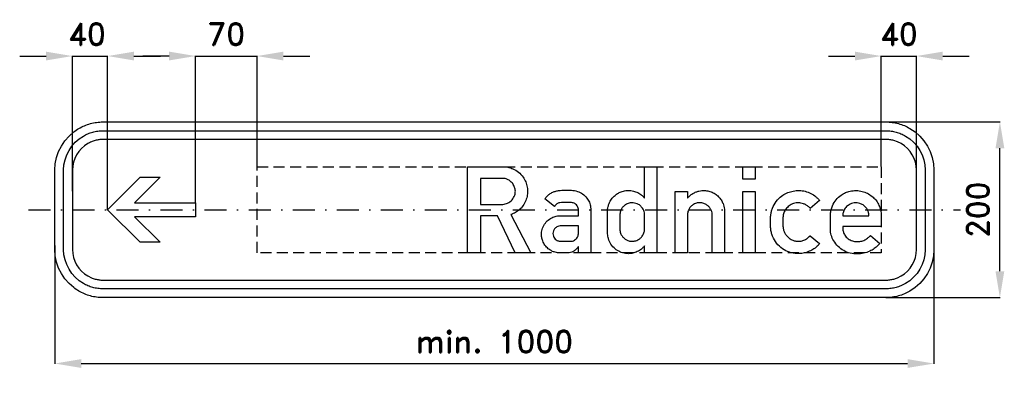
# Model space of a CAD drawing. Header units: millimetres. Extents: x -540 to 580, y -187 to 216.
import ezdxf

# ---------------------------------------------------------------- set-up
doc = ezdxf.new("R2010")
doc.units = ezdxf.units.MM
doc.header["$LTSCALE"] = 5
doc.linetypes.add('ČERCHOVANÁX2', pattern=[2, 1, -0.5, 0, -0.5])
doc.linetypes.add('ČÁRKOVANÁX2', pattern=[1.5, 1, -0.5])
doc.layers.add('Kóty', color=2, linetype='Continuous')
doc.layers.add('Značka', color=7, linetype='Continuous')
doc.styles.get("Standard").update_dxf_attribs({"font": 'romand.shx', "height": 25})
doc.dimstyles.get("Standard").update_dxf_attribs({"dimtxt": 25, "dimasz": 30, "dimexe": 0.18, "dimexo": 0.0625, "dimgap": 12.5, "dimtad": 1, "dimdec": 0, "dimzin": 0, "dimdsep": 46, "dimtxsty": 'Standard', "dimcen": 0.09, "dimadec": 0, "dimazin": 0, "dimtfac": 1, "dimtdec": 0, "dimtofl": 0, "dimtmove": 0, "dimatfit": 3, "dimfxl": 1, "dimtolj": 1, "dimtzin": 0, "dimarcsym": 0})

# ---------------------------------------------------------------- blocks, each defined once
blk = doc.blocks.new('*D2')
at = {"layer": 'Defpoints', "color": 0, "transparency": 16777216}
for p in [(-500, -40.5), (500, -43.7), (500, -175)]:
    blk.add_point(p, dxfattribs=at)
at = {"layer": 'Kóty', "color": 0, "lineweight": -2, "transparency": 16777216}
for p, q in [((-500, -40.6), (-500, -175.2)), ((500, -43.8), (500, -175.2)), ((-470, -175), (470, -175))]:
    blk.add_line(p, q, dxfattribs=at)
at = {"layer": 'Kóty', "color": 0, "transparency": 16777216}
for points in [[(-470, -170), (-470, -180), (-500, -175)], [(470, -170), (470, -180), (500, -175)]]:
    blk.add_solid(points, dxfattribs=at)
at = {"layer": 'Kóty', "color": 0, "transparency": 16777216, "insert": (0, -150), "char_height": 25, "attachment_point": 5}
blk.add_mtext('\\A1;min. 1000', dxfattribs=at)
blk = doc.blocks.new('*D3')
at = {"layer": 'Defpoints', "color": 0, "transparency": 16777216}
for p in [(426.8, 100), (575, 100), (445, -100)]:
    blk.add_point(p, dxfattribs=at)
at = {"layer": 'Kóty', "color": 0, "lineweight": -2, "transparency": 16777216}
for p, q in [((426.9, 100), (575.2, 100)), ((575, -70), (575, 70)), ((445.1, -100), (575.2, -100))]:
    blk.add_line(p, q, dxfattribs=at)
at = {"layer": 'Kóty', "color": 0, "transparency": 16777216}
for points in [[(570, 70), (580, 70), (575, 100)], [(570, -70), (580, -70), (575, -100)]]:
    blk.add_solid(points, dxfattribs=at)
at = {"layer": 'Kóty', "color": 0, "transparency": 16777216, "insert": (550, 0), "char_height": 25, "attachment_point": 5, "rotation": 90}
blk.add_mtext('\\A1;200', dxfattribs=at)
blk = doc.blocks.new('*D4')
at = {"layer": 'Defpoints', "color": 0, "transparency": 16777216}
for p in [(-270, 175), (-270, 49), (-340, 8.0625)]:
    blk.add_point(p, dxfattribs=at)
at = {"layer": 'Kóty', "color": 0, "lineweight": -2, "transparency": 16777216}
for p, q in [((-370, 175), (-400, 175)), ((-340, 8.125), (-340, 175.18)), ((-270, 49.0625), (-270, 175.18)), ((-240, 175), (-210, 175))]:
    blk.add_line(p, q, dxfattribs=at)
at = {"layer": 'Kóty', "color": 0, "transparency": 16777216}
for points in [[(-370, 180), (-370, 170), (-340, 175)], [(-240, 180), (-240, 170), (-270, 175)]]:
    blk.add_solid(points, dxfattribs=at)
at = {"layer": 'Kóty', "color": 0, "transparency": 16777216, "insert": (-305, 200), "char_height": 25, "attachment_point": 5}
blk.add_mtext('\\A1;70', dxfattribs=at)

msp = doc.modelspace()

# ---------------------------------------------------------------- linework, layer by layer
at = {"layer": 'Kóty'}
for p, q in [((-540, 175), (-510, 175)), ((-480, 21.1), (-480, 175.2)), ((-440, 0.1), (-440, 175.2)), ((-410, 175), (-380, 175)), ((380, 175), (410, 175)), ((440, 49.1), (440, 175.2)), ((480, 25.4), (480, 175.2)), ((510, 175), (540, 175))]:
    msp.add_line(p, q, dxfattribs=at)
for points in [[(-480, 175), (-440, 175)], [(-340, 175), (-270, 175)], [(440, 175), (480, 175)]]:
    msp.add_lwpolyline(points, dxfattribs=at)
for points in [[(-510, 180), (-510, 170), (-480, 175)], [(-410, 180), (-410, 170), (-440, 175)], [(410, 180), (410, 170), (440, 175)], [(510, 180), (510, 170), (480, 175)]]:
    msp.add_solid(points, dxfattribs=at)
at = {"layer": 'Značka', "color": 5}
for points in [[(-445, -100), (-445.2, -100), (-445.4, -100, -0.032183), (-452.5, -99.5, -0.035454), (-459.5, -98.1, -0.036275), (-466.3, -95.8, -0.034433), (-472.6, -92.6, -0.03373), (-478.6, -88.6), (-483.9, -83.9), (-488.6, -78.6), (-492.6, -72.6), (-495.8, -66.3), (-498.1, -59.5), (-499.5, -52.5), (-500, -45.4), (-500, -45.2), (-500, -45), (-500, 45), (-500, 45.2), (-500, 45.4), (-499.5, 52.5), (-498.1, 59.5), (-495.8, 66.3), (-492.6, 72.6), (-488.6, 78.6), (-483.9, 83.9), (-478.6, 88.6, -0.034227), (-472.6, 92.6, -0.034061), (-466.3, 95.7, -0.033424), (-459.5, 98.1, -0.034124), (-452.5, 99.5, -0.036745), (-445.4, 100), (-445.2, 100), (-445, 100), (445, 100), (445.2, 100), (445.4, 100, -0.032177), (452.5, 99.5, -0.035434), (459.5, 98.1, -0.036231), (466.3, 95.8, -0.034387), (472.6, 92.6), (478.6, 88.6), (483.9, 83.9), (488.6, 78.6), (492.6, 72.6), (495.8, 66.3), (498.1, 59.5), (499.5, 52.5), (500, 45.4), (500, 45.2), (500, 45), (500, -45), (500, -45.2), (500, -45.4), (499.5, -52.5), (498.1, -59.5), (495.8, -66.3), (492.6, -72.6), (488.6, -78.6), (483.9, -83.9), (478.6, -88.6), (472.6, -92.6, -0.034074), (466.3, -95.7, -0.033398), (459.5, -98.1, -0.034121), (452.5, -99.5, -0.036746), (445.4, -100), (445.2, -100), (445, -100), (-445, -100)], [(-445, -90), (-445.2, -90), (-445.3, -90, -0.03218), (-451.2, -89.6, -0.035441), (-456.9, -88.4, -0.036275), (-462.4, -86.5, -0.034405), (-467.6, -83.9), (-472.4, -80.7), (-476.8, -76.8), (-480.7, -72.5), (-483.9, -67.6), (-486.5, -62.4), (-488.4, -56.9), (-489.6, -51.2), (-490, -45.4), (-490, -45.2), (-490, -45), (-490, 45), (-490, 45.2), (-490, 45.4), (-489.6, 51.2), (-488.4, 56.9), (-486.5, 62.4), (-483.9, 67.6), (-480.7, 72.5), (-476.8, 76.8), (-472.4, 80.7), (-467.6, 83.9, -0.034043), (-462.4, 86.5, -0.03341), (-456.9, 88.4, -0.034119), (-451.2, 89.6, -0.036742), (-445.3, 90), (-445.2, 90), (-445, 90), (445, 90), (445.2, 90), (445.4, 90, -0.032169), (451.2, 89.6, -0.035423), (456.9, 88.4, -0.036263), (462.4, 86.5, -0.034405), (467.6, 83.9), (472.4, 80.7), (476.8, 76.8), (480.7, 72.5), (483.9, 67.6), (486.5, 62.4), (488.4, 56.9), (489.6, 51.2), (490, 45.4), (490, 45.2), (490, 45), (490, -45), (490, -45.2), (490, -45.4), (489.6, -51.2), (488.4, -56.9), (486.5, -62.4), (483.9, -67.6), (480.7, -72.5), (476.8, -76.8), (472.4, -80.7), (467.6, -83.9), (462.4, -86.5, -0.033403), (456.9, -88.4, -0.034116), (451.2, -89.6, -0.036749), (445.4, -90), (445.2, -90), (445, -90), (-445, -90)], [(-445, -80), (445, -80), (445.1, -80), (445.3, -80, 0.032169), (449.8, -79.7, 0.035452), (454.2, -78.8, 0.036304), (458.5, -77.3), (462.6, -75.3), (466.4, -72.8), (469.8, -69.7), (472.8, -66.4), (475.3, -62.6), (477.3, -58.5), (478.8, -54.2), (479.7, -49.8), (480, -45.3), (480, -45.1), (480, -45), (480, 45), (480, 45.1), (480, 45.3), (479.7, 49.8), (478.8, 54.2), (477.3, 58.5), (475.3, 62.6), (472.8, 66.4), (469.8, 69.7), (466.4, 72.8), (462.6, 75.3), (458.5, 77.3), (454.2, 78.8, 0.034146), (449.8, 79.7, 0.03675), (445.3, 80), (445.1, 80), (445, 80), (-445, 80), (-445.1, 80), (-445.3, 80, 0.032182), (-449.8, 79.7, 0.035448), (-454.2, 78.8, 0.036258), (-458.5, 77.3, 0.034413), (-462.6, 75.3), (-466.3, 72.8), (-469.8, 69.7), (-472.8, 66.4), (-475.3, 62.6), (-477.3, 58.5), (-478.8, 54.2), (-479.7, 49.8), (-480, 45.3), (-480, 45.1), (-480, 45), (-480, -45), (-480, -45.1), (-480, -45.3), (-479.7, -49.8), (-478.8, -54.2), (-477.3, -58.5), (-475.3, -62.6), (-472.8, -66.4), (-469.8, -69.7), (-466.3, -72.8), (-462.6, -75.3), (-458.5, -77.3, 0.033426), (-454.2, -78.8, 0.03412), (-449.8, -79.7, 0.036748), (-445.3, -80), (-445.1, -80), (-445, -80)], [(-30.6, -49), (-30.6, 49), (10.7, 49), (11.3, 49, -0.005426), (11.9, 49, -0.052876), (16.5, 48.3, -0.045257), (20.9, 46.7, -0.068752), (27.4, 42.8, -0.074107), (32.6, 37.2, -0.062848), (35.7, 31.7, -0.059662), (37.3, 25.6, -0.055136), (37.7, 19.6, -0.05518), (36.7, 13.7, -0.062308), (34.2, 7.5, -0.063046), (30.3, 2, -0.052741), (26.2, -1.7, -0.055198), (21.4, -4.4, -0.011424), (20.1, -5, -0.003811), (18.8, -5.5), (41.3, -49), (23.6, -49), (3.6, -7), (-15.7, -7), (-15.7, -49), (-30.6, -49)], [(170.8, -49), (170.8, -41.1, -0.005053), (169.6, -42.4, -0.015134), (168.3, -43.7, -0.062262), (163.8, -47, -0.065139), (158.5, -49.1, -0.056567), (153.8, -49.9, -0.053309), (149, -49.7, -0.06919), (142.8, -47.9, -0.072239), (137.4, -44.5, -0.079568), (132.6, -39.3, -0.080057), (129.7, -32.8, -0.032665), (129, -30.2, -0.033841), (128.8, -27.5, -0.004996), (128.8, -27), (128.8, -26.4), (128.8, -0.9), (128.8, -0.2, -0.00641), (128.8, 0.4, -0.042008), (129.4, 3.8, -0.03902), (130.4, 7.1, -0.063162), (133.2, 12.2, -0.065746), (137.2, 16.4, -0.054115), (141, 19.1, -0.052293), (145.3, 20.9, -0.063382), (151, 22, -0.063666), (156.8, 21.6, -0.059503), (161.9, 20.1, -0.064399), (166.4, 17.4, -0.022319), (168, 16.1, -0.013226), (169.5, 14.7), (170.1, 14), (170.8, 13.4), (170.8, 49), (184.8, 49), (184.8, -49), (170.8, -49)], [(-15.7, 35.8), (-15.7, 6.1), (8.4, 6.1), (9, 6.1, 0.005988), (9.6, 6.1, 0.040793), (12.3, 6.6, 0.049419), (14.9, 7.5, 0.110772), (20, 11.2, 0.114761), (23.1, 16.8, 0.085168), (23.8, 21.2, 0.080084), (23, 25.5, 0.084083), (20.8, 29.8, 0.081231), (17.4, 33.1, 0.067106), (14.1, 35, 0.082126), (10.5, 35.7, 0.008052), (10.1, 35.8), (9.7, 35.8), (-15.7, 35.8)], [(95.5, -49), (95.5, -41.7, -0.005746), (94.9, -42.7, -0.017357), (94.2, -43.6, -0.039284), (92.8, -45.2, -0.035816), (91.2, -46.5, -0.060163), (88.2, -48.1, -0.07799), (85, -48.9, -0.014416), (84.3, -49, -0.004803), (83.6, -49), (74.1, -49), (73.7, -49, -0.005118), (73.2, -49, -0.039433), (70.5, -48.7, -0.036776), (67.9, -48, -0.049524), (64.5, -46.5, -0.046922), (61.3, -44.3, -0.065503), (57.5, -40.3, -0.069534), (54.9, -35.5, -0.055289), (53.8, -31.4, -0.053381), (53.5, -27.2, -0.079731), (54.8, -20.8, -0.083377), (58, -15.1, -0.079656), (62.5, -10.7, -0.074381), (68.1, -7.9, -0.032363), (70.4, -7.3, -0.039891), (72.8, -6.9, -0.010446), (73.5, -6.9, -0.003472), (74.3, -6.9), (95.5, -6.9), (95.5, 0.7), (95.5, 1.2, 0.013774), (95.4, 1.7, 0.097541), (94.3, 4.4, 0.100813), (92.2, 6.5, 0.115403), (88.7, 8, 0.04148), (84.8, 8.4, 0.010056), (81.4, 8.4, 0.009952), (78, 8.3, 0.038424), (74.3, 8, 0.106448), (71, 6.6, 0.056394), (69.8, 5.6, 0.053444), (68.8, 4.4, 0.012393), (68.6, 4, 0.004149), (68.3, 3.6), (57.3, 12.3, -0.00431), (58, 13.3, -0.012929), (58.8, 14.3, -0.055258), (61.8, 17.3, -0.053328), (65.4, 19.5, -0.045309), (69.1, 21, -0.035866), (72.9, 21.9, -0.024236), (76.6, 22.3, -0.011699), (80.4, 22.5, -0.028038), (87.5, 22.3, -0.066273), (94.4, 20.9, -0.075916), (100.3, 18, -0.077632), (105, 13.4, -0.069938), (108, 8.5, -0.07329), (109.4, 3, -0.010266), (109.5, 2, -0.003428), (109.6, 1), (109.6, -49), (95.5, -49)], [(205.7, -49), (205.7, 21), (219.6, 21), (219.6, 13.4, -0.00418), (220.9, 14.7, -0.012495), (222.3, 15.9, -0.040691), (225.6, 18.5, -0.050799), (229.3, 20.3, -0.044302), (232.6, 21.3, -0.036433), (236.1, 21.8, -0.051724), (241.4, 21.7, -0.059755), (246.4, 20.4, -0.060327), (251, 18.2, -0.057509), (255, 14.9, -0.051898), (257.9, 11.2, -0.051165), (260.1, 7, -0.036506), (261.1, 4, -0.040104), (261.6, 0.8, -0.006778), (261.7, 0.1), (261.7, -0.6), (261.7, -49), (247.7, -49), (247.7, -5.8), (247.7, -5.3, 0.011855), (247.7, -4.7, 0.073045), (247.2, -1.9, 0.052711), (245.9, 0.8, 0.052274), (244.1, 3.3, 0.060048), (241.8, 5.4, 0.079396), (238.1, 7.3, 0.076883), (234, 8, 0.082172), (229.7, 7.5, 0.086092), (225.7, 5.6, 0.070239), (223, 3.2, 0.063113), (221.1, 0.2, 0.045342), (220.2, -2.1, 0.0557), (219.7, -4.4, 0.008411), (219.7, -4.9), (219.7, -5.3), (219.7, -49), (205.7, -49)], [(369.8, -38.4, -0.003533), (369, -39.5, -0.010613), (368.1, -40.5, -0.058242), (363.5, -44.4, -0.050308), (358.2, -47.2, -0.057735), (351.3, -49.4, -0.060695), (344.1, -49.8, -0.074232), (335.5, -48.3, -0.075683), (327.7, -44.3, -0.077538), (321, -38, -0.072824), (316.5, -30.1, -0.040156), (315, -25.7, -0.047421), (314.3, -21.2, -0.005009), (314.2, -20.6), (314.2, -20), (314.2, -7.3), (314.3, -6.7, -0.003526), (314.4, -6.1, -0.030831), (315.1, -2.1, -0.033326), (316.3, 1.8, -0.072563), (320.5, 9.5, -0.076166), (326.7, 15.6, -0.057165), (332.2, 19, -0.052832), (338.3, 21, -0.054881), (345, 22, -0.058018), (351.8, 21.4, -0.058226), (358.4, 19.3, -0.055253), (364.3, 15.9, -0.029556), (366.9, 13.8, -0.035276), (369.2, 11.4), (369.6, 11), (369.9, 10.5), (359.1, 1.6, 0.004735), (358.3, 2.5, 0.014241), (357.5, 3.3, 0.054725), (354.7, 5.4, 0.053225), (351.4, 6.9, 0.082159), (345.9, 7.9, 0.087306), (340.3, 7.1, 0.087472), (335.4, 4.6, 0.079818), (331.5, 0.6, 0.070351), (329.2, -3.5, 0.088605), (328.3, -8, 0.006668), (328.2, -8.4), (328.2, -8.8), (328.2, -19.1), (328.3, -19.3), (328.3, -19.6, 0.014072), (328.5, -21.3, 0.025932), (328.9, -23.1, 0.063643), (330.3, -26.6, 0.057794), (332.5, -29.8, 0.062202), (335.6, -32.6, 0.064141), (339.3, -34.6, 0.058224), (342.9, -35.7, 0.057235), (346.7, -35.8, 0.065833), (351, -35.1, 0.071401), (354.9, -33.2, 0.032121), (356.6, -31.9, 0.020858), (358.2, -30.5, 0.003876), (358.7, -30, 0.001294), (359.2, -29.5), (369.8, -38.4)], [(438.3, -38.4, -0.002695), (437.4, -39.4, -0.008081), (436.5, -40.4, -0.045823), (432, -44.2, -0.046326), (426.9, -47.1, -0.057683), (420, -49.4, -0.056156), (412.7, -50.2, -0.062983), (404.8, -49.4, -0.071136), (397.3, -46.5, -0.073604), (390.9, -41.7, -0.068187), (386, -35.3, -0.062724), (383.1, -28.9, -0.079565), (382.2, -22.2, -0.005009), (382.2, -21.6), (382.2, -21.1), (382.2, -6), (382.2, -5.4), (382.3, -4.7, -0.031631), (383.1, 0, -0.042634), (384.7, 4.6, -0.074802), (388.7, 11.4, -0.075595), (394.5, 16.8, -0.053414), (399.3, 19.5, -0.049384), (404.5, 21.2, -0.060563), (411.5, 21.9, -0.063991), (418.4, 21, -0.058851), (424.3, 18.8, -0.056374), (429.6, 15.3, -0.052444), (433.7, 11.2, -0.056929), (436.8, 6.4, -0.054705), (438.9, 0.9, -0.044547), (439.9, -4.9), (440, -5.4), (440, -6), (440, -19.2), (396.2, -19.2, 0.003687), (396.2, -20.1, 0.011002), (396.2, -21.1, 0.065025), (396.9, -25.2, 0.077929), (398.6, -29, 0.098997), (402.3, -32.9, 0.081464), (407.2, -35.3, 0.070359), (412, -36.2, 0.067887), (416.9, -35.8, 0.063561), (421.3, -34.3, 0.066285), (425.2, -31.7, 0.019644), (426.5, -30.5, 0.006553), (427.8, -29.3), (438.3, -38.4)], [(142.8, -6.1), (142.8, -22.4), (142.8, -22.8, 0.00715), (142.8, -23.1, 0.056024), (143.1, -25.4, 0.046474), (143.9, -27.6, 0.061631), (145.7, -30.4, 0.061356), (148.1, -32.8, 0.064137), (151.1, -34.7, 0.068303), (154.4, -35.7, 0.085494), (158.8, -35.7, 0.081423), (163, -34.3, 0.064658), (165.9, -32.4, 0.067492), (168.2, -29.9, 0.049404), (169.5, -27.5, 0.038626), (170.4, -25, 0.022265), (170.7, -24, 0.040418), (170.8, -22.9, 0.011126), (170.8, -22.6), (170.8, -22.3), (170.8, -5, 0.003624), (170.7, -4.3, 0.010872), (170.6, -3.6, 0.059953), (169.8, -0.7, 0.059131), (168.3, 2, 0.073982), (165.7, 4.9, 0.073394), (162.3, 6.8, 0.057002), (159.5, 7.7, 0.055346), (156.5, 8, 0.079431), (152.1, 7.2, 0.084183), (148.3, 5.1, 0.072462), (145.6, 2.5, 0.073105), (143.8, -0.6, 0.042429), (143.2, -2.8, 0.033479), (142.8, -5, 0.00521), (142.8, -5.6), (142.8, -6.1)], [(425.9, -6.9, 0.008287), (425.8, -5.3, 0.024979), (425.6, -3.6, 0.067223), (424.4, -0.2, 0.065187), (422.4, 2.8, 0.074787), (419.4, 5.5, 0.075283), (415.6, 7.2, 0.108611), (409.3, 7.8, 0.11325), (403.4, 5.7, 0.086985), (399.8, 2.7, 0.078971), (397.3, -1.3, 0.038505), (396.6, -3.3, 0.045047), (396.3, -5.4, 0.013365), (396.2, -6.2, 0.00444), (396.2, -6.9), (425.9, -6.9)], [(95.5, -18.3), (75.6, -18.3), (75.1, -18.3, 0.008999), (74.6, -18.4, 0.059815), (72.2, -19, 0.073869), (70.1, -20.2, 0.097435), (67.9, -22.5, 0.097507), (66.8, -25.4, 0.092827), (66.7, -28.4, 0.08707), (67.7, -31.2, 0.077273), (69.2, -33.3, 0.084535), (71.3, -34.8, 0.055372), (72.9, -35.5, 0.04051), (74.7, -35.8, 0.006989), (75.2, -35.9), (75.7, -35.9), (87, -35.9), (87.3, -35.9, 0.007666), (87.7, -35.8, 0.065744), (90, -35.2, 0.074597), (92, -34, 0.076241), (93.8, -32.3, 0.061167), (94.9, -30.1, 0.030237), (95.3, -29.2, 0.049442), (95.4, -28.3, 0.015257), (95.5, -28), (95.5, -27.7), (95.5, -18.3)]]:
    msp.add_lwpolyline(points, format="xyb", dxfattribs=at)
at = {"layer": 'Značka', "color": 6, "linetype": 'ČÁRKOVANÁX2', "ltscale": 2.5}
msp.add_lwpolyline([(-270, -49), (-270, 49), (440, 49), (440, -49), (-270, -49)], dxfattribs=at)
at = {"layer": 'Značka', "color": 5}
for points in [[(282.6, 35), (282.6, 49), (296.7, 49), (296.7, 35), (282.6, 35)], [(-403, -37), (-440, 0), (-403, 37), (-380.4, 37), (-409.4, 8), (-340, 8), (-340, -8), (-409.4, -8), (-380.4, -37), (-403, -37)], [(282.6, -49), (282.6, 20.9), (296.7, 20.9), (296.7, -49), (282.6, -49)]]:
    msp.add_lwpolyline(points, dxfattribs=at)
at = {"layer": 'Značka', "color": 6, "linetype": 'ČERCHOVANÁX2', "ltscale": 5}
msp.add_lwpolyline([(-530, 0), (530, 0)], dxfattribs=at)

# ---------------------------------------------------------------- texts
at = {"layer": 'Kóty', "char_height": 25, "attachment_point": 5}
for insert in [(-463.5, 200), (460.1, 200)]:
    msp.add_mtext('\\A1;40', dxfattribs=dict(at, insert=insert))

# ---------------------------------------------------------------- dimensions: what is measured, and where the dimension line sits
at = {"layer": 'Kóty'}
dim = msp.add_linear_dim(base=(-270, 175), p1=(-340, 8.1), p2=(-270, 49), dimstyle='Standard', dxfattribs=at)
dim.commit()
dim.dimension.update_dxf_attribs({"geometry": '*D4', "text_midpoint": (-305, 200)})
dim = msp.add_linear_dim(base=(575, 100), p1=(445, -100), p2=(426.8, 100), angle=90, dimstyle='Standard', dxfattribs=at)
dim.commit()
dim.dimension.update_dxf_attribs({"geometry": '*D3', "text_midpoint": (550, 0)})
dim = msp.add_linear_dim(base=(500, -175), p1=(-500, -40.5), p2=(500, -43.7), text='min. 1000', dimstyle='Standard', dxfattribs=at)
dim.commit()
dim.dimension.update_dxf_attribs({"geometry": '*D2', "text_midpoint": (0, -150)})

doc.saveas('drawing.dxf')
